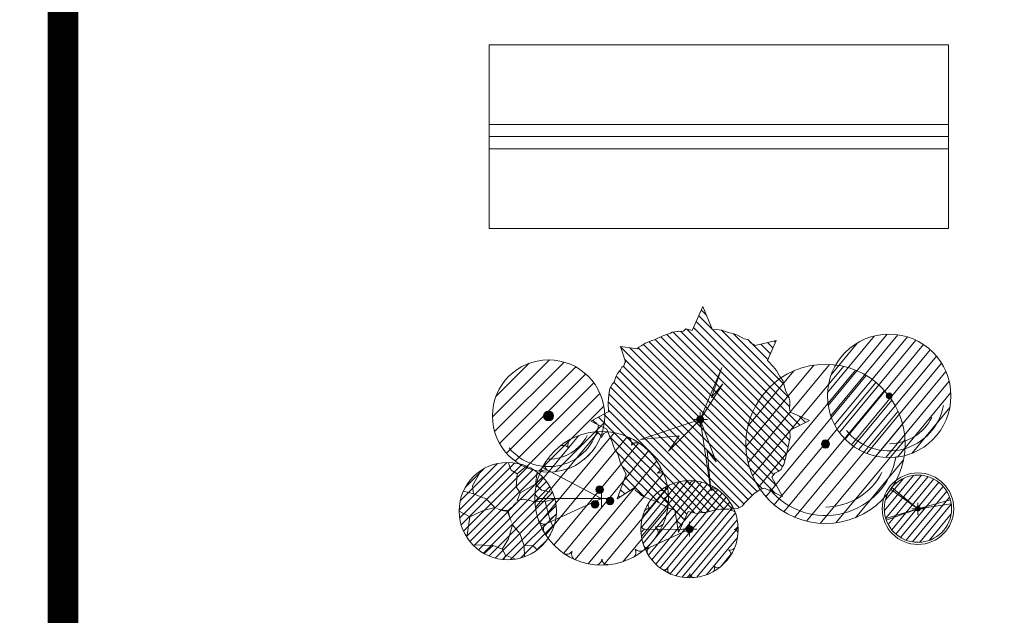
# Model space of a CAD drawing. Header units: millimetres. Extents: x 4385 to 11928, y 17253 to 36963.
# Tile 244 of 256: x 7767 to 7784, y 18764 to 18774. Entities that reach past the tile are written whole.
import ezdxf

# ---------------------------------------------------------------- set-up
doc = ezdxf.new("R2010")
doc.units = ezdxf.units.MM
doc.linetypes.add('ОЗЕЛ_Ботаническая_Р$0$CONTI', pattern=[0])
for name, color, linetype, lineweight, true_color in [('БЛАГО_Ботаническая_Р$0$ГП_рамка', 7, 'Continuous', 18, 0x000000), ('ОЗЕЛ_Ботаническая_Р$0$Верт_лоток', 7, 'Continuous', 9, 0x00005c), ('ОЗЕЛ_Ботаническая_Р$0$ГП_рамка', 7, 'Continuous', 15, 0x000000), ('ОЗЕЛ_Ботаническая_Р$0$ОЗЕЛ_растительность', 7, 'Continuous', 5, 0x000000), ('ОЗЕЛ_Ботаническая_Р$0$ОЗЕЛ_растительность_все блоки деревьев', 7, 'Continuous', 5, 0x000000), ('ОЗЕЛ_Ботаническая_Р$0$ОЗЕЛ_растительность_деревья', 7, 'Continuous', 5, 0x000000)]:
    doc.layers.add(name, color=color, linetype=linetype, lineweight=lineweight, true_color=true_color)
doc.layers.add('ОЗЕЛ_Ботаническая_Р$0$ОЗЕЛ_растительность_заливка', color=7, linetype='Continuous', lineweight=0, true_color=0x000000, transparency=0.2)
doc.linetypes.add('ОЗЕЛ_Ботаническая_Р$0$П(2018)-170801_Пятницкое_ВП (171214)$0$05-16(НИ) Вх.гр._ГП$0$2012-05-01__П_К2_2015.01.28$0$лоток3', pattern='A,7,-0.01,[130,ltypeshp.shx,S=1,R=0,X=0,Y=0],-0.01,[130,ltypeshp.shx,S=1.2,R=75.00000000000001,X=-1.3,Y=0.312],-0.005,[130,ltypeshp.shx,S=1.2,R=285,X=-1.3,Y=-0.312],-0.005', length=7.03)

# ---------------------------------------------------------------- blocks, each defined once
blk = doc.blocks.new('*U1064')
at = {"layer": 'БЛАГО_Ботаническая_Р$0$ГП_рамка', "color": 5, "const_width": 0.5}
blk.add_lwpolyline([(7682.474556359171, 18832.99454552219), (7768.20707449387, 18832.99454552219), (7768.20707449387, 18595.33815109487), (7682.474556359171, 18595.33815109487)], close=True, dxfattribs=at)
blk = doc.blocks.new('ОЗЕЛ_Ботаническая_Р$0$клен красный')
at = {"layer": 'ОЗЕЛ_Ботаническая_Р$0$ОЗЕЛ_растительность', "linetype": 'Continuous', "true_color": 0x3b6f39, "transparency": 33554636}
h = blk.add_hatch(dxfattribs=at)
h.set_pattern_fill('ANSI31', color=97, scale=0.07265171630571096, angle=5.333125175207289, style=0)
h.set_pattern_definition([(50.33312517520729, (-2613785.164004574, -577442.1754641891), (-0.177561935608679, 0.1472414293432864), [])])
edge = h.paths.add_edge_path()
edge.add_arc((0, -2.328306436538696e-10), 1.650000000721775, 0, 360)
at = {"layer": 'ОЗЕЛ_Ботаническая_Р$0$ОЗЕЛ_растительность_деревья', "transparency": 33554687}
h = blk.add_hatch(color=256, dxfattribs=at)
h.dxf.hatch_style = 1
edge = h.paths.add_edge_path()
edge.add_arc((0, 0), 0.07999999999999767, 0, 360)
for radius in [1.650000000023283, 0.07999999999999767]:
    blk.add_circle((0, 0), radius, dxfattribs=at)
at = {"layer": 'ОЗЕЛ_Ботаническая_Р$0$ОЗЕЛ_растительность_деревья', "color": 77, "lineweight": 0, "true_color": 0x5d762d}
for centre, radius, start, end in [((0, 0), 1.471846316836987, 219.0618506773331, 349.9851163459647), ((0, -7.566995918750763e-10), 1.277410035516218, 270.1916196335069, 333.274667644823)]:
    blk.add_arc(centre, radius, start, end, dxfattribs=at)
blk = doc.blocks.new('ОЗЕЛ_Ботаническая_Р$0$черемуха Колората')
at = {"layer": 'ОЗЕЛ_Ботаническая_Р$0$ОЗЕЛ_растительность'}
h = blk.add_hatch(color=253, dxfattribs=at)
h.dxf.hatch_style = 1
edge = h.paths.add_edge_path()
edge.add_arc((4.656612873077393e-10, 0), 0.06440817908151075, 0, 360)
at = {"layer": 'ОЗЕЛ_Ботаническая_Р$0$ОЗЕЛ_растительность_заливка', "linetype": 'Continuous', "true_color": 0x68a14f, "transparency": 33554636}
h = blk.add_hatch(dxfattribs=at)
h.set_pattern_fill('ANSI31', color=85, scale=0.05, angle=5.333125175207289, style=0)
h.set_pattern_definition([(50.33312517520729, (-2178237.908121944, -481309.865461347), (-0.1222007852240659, 0.1013337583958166), [])])
edge = h.paths.add_edge_path()
edge.add_arc((4.656612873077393e-10, 0), 0.8986003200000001, 0, 360)
at = {"layer": 'ОЗЕЛ_Ботаническая_Р$0$ОЗЕЛ_растительность'}
for p, q in [((4.656612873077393e-10, 0), (-0.6984883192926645, 0.5653305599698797)), ((4.656612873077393e-10, 0), (-0.7336665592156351, 0.5188627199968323)), ((4.656612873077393e-10, 0), (-0.8606841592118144, -0.2582764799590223)), ((4.656612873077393e-10, 0), (-0.8445791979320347, -0.3068774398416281)), ((-0.1599999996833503, 0), (0.1599999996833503, 0)), ((4.656612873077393e-10, 0), (0.8664614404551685, 0.2381721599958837)), ((4.656612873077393e-10, -0.1600000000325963), (4.656612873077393e-10, 0.1599999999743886)), ((4.656612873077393e-10, 0), (0.8892192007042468, 0.1295116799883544))]:
    blk.add_line(p, q, dxfattribs=at)
for radius in [0.9560275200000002, 0.8986003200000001, 0.06440817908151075]:
    blk.add_circle((4.656612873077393e-10, 0), radius, dxfattribs=at)
blk = doc.blocks.new('ОЗЕЛ_Ботаническая_Р$0$Клен')
at = {"layer": 'ОЗЕЛ_Ботаническая_Р$0$ОЗЕЛ_растительность'}
h = blk.add_hatch(color=253, dxfattribs=at)
h.dxf.hatch_style = 1
edge = h.paths.add_edge_path()
edge.add_arc((8.731149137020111e-11, 0), 0.0975657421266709, 0, 360)
at = {"layer": 'ОЗЕЛ_Ботаническая_Р$0$ОЗЕЛ_растительность_заливка', "linetype": 'Continuous', "true_color": 0x4c7b3d, "transparency": 33554687}
h = blk.add_hatch(dxfattribs=at)
h.set_pattern_fill('ANSI31', color=87, scale=0.05, angle=-90.00000000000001, style=0)
h.set_pattern_definition([(315, (0, 0), (0.1122532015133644, 0.1122532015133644), [])])
h.paths.add_polyline_path([(2.419863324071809, -0.2704864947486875), (2.919393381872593, -0.02666825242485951), (2.403482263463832, 0.194291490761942), (2.387106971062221, 0.3085839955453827), (2.395297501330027, 0.4076317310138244), (2.395297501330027, 0.4990657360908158), (2.370731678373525, 0.6057329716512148), (2.288837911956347, 0.7505034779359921), (2.206944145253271, 1.040032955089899), (2.125056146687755, 1.154325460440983), (2.03497184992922, 1.314329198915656), (1.944893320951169, 1.421002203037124), (1.7974868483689, 1.581000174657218), (2.026781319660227, 2.114353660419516), (1.469929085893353, 1.977214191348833), (1.363475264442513, 2.045778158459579), (1.273390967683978, 2.13721216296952), (1.175127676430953, 2.16007066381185), (0.9949706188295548, 2.259118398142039), (0.9048920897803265, 2.28960216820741), (0.7492950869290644, 2.327699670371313), (0.5773285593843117, 2.388649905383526), (0.4299278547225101, 2.403888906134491), (0.3234682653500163, 2.396269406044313), (0.06960797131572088, 3.02105689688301), (-0.2170086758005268, 2.381030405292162), (-0.3889752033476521, 2.426747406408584), (-0.4462973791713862, 2.358171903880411), (-0.5937038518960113, 2.350552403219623), (-0.6182696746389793, 2.350552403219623), (-0.7492950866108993, 2.335313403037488), (-0.7984325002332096, 2.312454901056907), (-0.8393793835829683, 2.28960216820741), (-0.9048863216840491, 2.274357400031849), (-0.9703990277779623, 2.243885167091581), (-1.019536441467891, 2.228640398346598), (-1.117805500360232, 2.182923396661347), (-1.224259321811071, 2.129592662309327), (-1.281587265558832, 2.114353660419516), (-1.355284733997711, 2.083875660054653), (-1.461738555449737, 2.045778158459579), (-1.576388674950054, 1.969588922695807), (-1.641901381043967, 1.9314971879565), (-1.682842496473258, 1.893399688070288), (-2.133240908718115, 1.954349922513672), (-1.994030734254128, 1.54290844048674), (-2.010406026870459, 1.512430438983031), (-2.026787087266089, 1.48956617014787), (-2.043162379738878, 1.436241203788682), (-2.092299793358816, 1.398137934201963), (-2.133240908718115, 1.329568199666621), (-2.206944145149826, 1.230514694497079), (-2.256081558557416, 1.139080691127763), (-2.297022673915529, 1.001935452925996), (-2.346154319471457, 0.9562184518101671), (-2.411667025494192, 0.826692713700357), (-2.436238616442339, 0.7276449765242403), (-2.452613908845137, 0.5752549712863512), (-2.460804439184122, 0.4457234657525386), (-2.452613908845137, 0.2095247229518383), (-2.460804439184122, 0.2019109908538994), (-2.91939338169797, -0.04190725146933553), (-2.493560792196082, -0.2552474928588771), (-2.4689949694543, -0.3238229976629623), (-2.452613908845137, -0.3771594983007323), (-2.395291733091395, -0.4990657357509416), (-2.35434484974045, -0.5981192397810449), (-2.313397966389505, -0.7124002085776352), (-2.280647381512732, -0.8038342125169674), (-2.198753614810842, -0.9181267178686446), (-2.133240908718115, -1.16194496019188), (-2.092299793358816, -1.23052046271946), (-1.985840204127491, -1.451474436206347), (-1.977655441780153, -1.459099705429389), (-2.215134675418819, -2.121973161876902), (-1.764736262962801, -1.824824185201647), (-1.723789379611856, -1.901019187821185), (-1.650091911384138, -1.946730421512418), (-1.568203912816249, -2.03053915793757), (-1.371665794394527, -2.121973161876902), (-1.150561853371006, -2.198173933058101), (-0.978589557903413, -2.289602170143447), (-0.8475641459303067, -2.365797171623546), (-0.732914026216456, -2.403888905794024), (-0.6755918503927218, -2.419127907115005), (-0.577322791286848, -3.021056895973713), (-0.3234682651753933, -2.457225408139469), (-0.1351149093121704, -2.50294240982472), (-0.0859832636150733, -2.51056191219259), (0.04504214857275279, -2.48769764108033), (0.1514959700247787, -2.48769764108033), (0.3725999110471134, -2.419127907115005), (0.5445722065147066, -2.396269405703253), (0.7656761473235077, -2.396269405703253), (0.9949706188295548, -2.373410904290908), (1.117805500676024, -2.312454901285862), (1.199693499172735, -2.213407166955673), (1.273390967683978, -2.144831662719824), (1.437172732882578, -1.977214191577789), (1.617335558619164, -1.862921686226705), (1.715598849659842, -1.832443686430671), (2.198753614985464, -2.053403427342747), (1.912136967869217, -1.542908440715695), (1.994024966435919, -1.436235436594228), (2.084109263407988, -1.390524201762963), (2.165997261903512, -1.337187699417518), (2.198753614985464, -1.253373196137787), (2.231509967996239, -1.200048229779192), (2.2642663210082, -1.070510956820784), (2.313403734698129, -0.9028877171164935), (2.34616008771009, -0.7276449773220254), (2.378916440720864, -0.5981192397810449), (2.403482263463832, -0.468587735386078), (2.395297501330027, -0.3238229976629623), (2.411672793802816, -0.278105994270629), (2.395297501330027, -0.3238229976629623), (2.403482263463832, -0.3009644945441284)])
at = {"layer": 'ОЗЕЛ_Ботаническая_Р$0$ОЗЕЛ_растительность'}
for p, q in [((0.5754185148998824, 1.391340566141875), (8.731149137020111e-11, 0)), ((0.3036691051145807, 0.591810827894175), (0.5754185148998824, 1.391340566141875)), ((8.731149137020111e-11, 0), (0.6047928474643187, 0.9539899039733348)), ((0.6047928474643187, 0.9539899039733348), (0.3036691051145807, 0.591810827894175)), ((-1.598572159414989, -0.5288982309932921), (8.731149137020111e-11, 0)), ((8.731149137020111e-11, 0), (-0.8494299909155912, -0.8432450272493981)), ((-0.1951314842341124, 0), (0.195131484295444, 0)), ((8.731149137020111e-11, 0.1951314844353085), (8.731149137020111e-11, -0.1951314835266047)), ((0.2816337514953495, -1.888782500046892), (8.731149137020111e-11, 0)), ((8.731149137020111e-11, 0), (0.4285284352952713, -1.130252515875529)), ((-0.5629888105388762, -0.4332290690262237), (-1.598572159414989, -0.5288982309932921)), ((-0.8494299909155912, -0.8432450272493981), (-0.5629888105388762, -0.4332290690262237)), ((0.1861533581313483, -0.8295753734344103), (0.2816337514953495, -1.888782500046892)), ((0.4285284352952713, -1.130252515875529), (0.1861533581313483, -0.8295753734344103))]:
    blk.add_line(p, q, dxfattribs=at)
blk.add_lwpolyline([(2.419863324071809, -0.2704864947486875), (2.919393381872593, -0.02666825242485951), (2.403482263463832, 0.194291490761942), (2.387106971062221, 0.3085839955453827), (2.395297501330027, 0.4076317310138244), (2.395297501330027, 0.4990657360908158), (2.370731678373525, 0.6057329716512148), (2.288837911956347, 0.7505034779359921), (2.206944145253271, 1.040032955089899), (2.125056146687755, 1.154325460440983), (2.03497184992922, 1.314329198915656), (1.944893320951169, 1.421002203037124), (1.7974868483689, 1.581000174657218), (2.026781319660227, 2.114353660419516), (1.469929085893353, 1.977214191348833), (1.363475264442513, 2.045778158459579), (1.273390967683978, 2.13721216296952), (1.175127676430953, 2.16007066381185), (0.9949706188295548, 2.259118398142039), (0.9048920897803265, 2.28960216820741), (0.7492950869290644, 2.327699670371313), (0.5773285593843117, 2.388649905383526), (0.4299278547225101, 2.403888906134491), (0.3234682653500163, 2.396269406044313), (0.06960797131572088, 3.02105689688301), (-0.2170086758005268, 2.381030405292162), (-0.3889752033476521, 2.426747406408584), (-0.4462973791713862, 2.358171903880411), (-0.5937038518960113, 2.350552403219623), (-0.6182696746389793, 2.350552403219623), (-0.7492950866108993, 2.335313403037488), (-0.7984325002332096, 2.312454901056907), (-0.8393793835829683, 2.28960216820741), (-0.9048863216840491, 2.274357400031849), (-0.9703990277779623, 2.243885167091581), (-1.019536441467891, 2.228640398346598), (-1.117805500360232, 2.182923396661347), (-1.224259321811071, 2.129592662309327), (-1.281587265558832, 2.114353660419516), (-1.355284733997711, 2.083875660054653), (-1.461738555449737, 2.045778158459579), (-1.576388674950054, 1.969588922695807), (-1.641901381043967, 1.9314971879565), (-1.682842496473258, 1.893399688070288), (-2.133240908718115, 1.954349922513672), (-1.994030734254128, 1.54290844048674), (-2.010406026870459, 1.512430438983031), (-2.026787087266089, 1.48956617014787), (-2.043162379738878, 1.436241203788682), (-2.092299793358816, 1.398137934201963), (-2.133240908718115, 1.329568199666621), (-2.206944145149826, 1.230514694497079), (-2.256081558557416, 1.139080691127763), (-2.297022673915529, 1.001935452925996), (-2.346154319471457, 0.9562184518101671), (-2.411667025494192, 0.826692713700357), (-2.436238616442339, 0.7276449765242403), (-2.452613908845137, 0.5752549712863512), (-2.460804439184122, 0.4457234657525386), (-2.452613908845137, 0.2095247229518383), (-2.460804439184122, 0.2019109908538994), (-2.91939338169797, -0.04190725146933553), (-2.493560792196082, -0.2552474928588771), (-2.4689949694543, -0.3238229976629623), (-2.452613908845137, -0.3771594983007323), (-2.395291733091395, -0.4990657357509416), (-2.35434484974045, -0.5981192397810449), (-2.313397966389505, -0.7124002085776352), (-2.280647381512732, -0.8038342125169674), (-2.198753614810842, -0.9181267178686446), (-2.133240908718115, -1.16194496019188), (-2.092299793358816, -1.23052046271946), (-1.985840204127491, -1.451474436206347), (-1.977655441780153, -1.459099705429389), (-2.215134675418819, -2.121973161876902), (-1.764736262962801, -1.824824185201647), (-1.723789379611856, -1.901019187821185), (-1.650091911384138, -1.946730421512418), (-1.568203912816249, -2.03053915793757), (-1.371665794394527, -2.121973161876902), (-1.150561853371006, -2.198173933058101), (-0.978589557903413, -2.289602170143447), (-0.8475641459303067, -2.365797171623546), (-0.732914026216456, -2.403888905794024), (-0.6755918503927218, -2.419127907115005), (-0.577322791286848, -3.021056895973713), (-0.3234682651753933, -2.457225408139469), (-0.1351149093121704, -2.50294240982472), (-0.0859832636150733, -2.51056191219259), (0.04504214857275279, -2.48769764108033), (0.1514959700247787, -2.48769764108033), (0.3725999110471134, -2.419127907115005), (0.5445722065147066, -2.396269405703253), (0.7656761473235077, -2.396269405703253), (0.9949706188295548, -2.373410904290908), (1.117805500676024, -2.312454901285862), (1.199693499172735, -2.213407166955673), (1.273390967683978, -2.144831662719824), (1.437172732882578, -1.977214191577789), (1.617335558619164, -1.862921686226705), (1.715598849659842, -1.832443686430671), (2.198753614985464, -2.053403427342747), (1.912136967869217, -1.542908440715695), (1.994024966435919, -1.436235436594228), (2.084109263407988, -1.390524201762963), (2.165997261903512, -1.337187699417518), (2.198753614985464, -1.253373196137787), (2.231509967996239, -1.200048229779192), (2.2642663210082, -1.070510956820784), (2.313403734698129, -0.9028877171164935), (2.34616008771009, -0.7276449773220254), (2.378916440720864, -0.5981192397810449), (2.403482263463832, -0.468587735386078), (2.395297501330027, -0.3238229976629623), (2.411672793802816, -0.278105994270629), (2.395297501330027, -0.3238229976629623), (2.403482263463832, -0.3009644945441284)], close=True, dxfattribs=at)
blk.add_circle((8.731149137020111e-11, 0), 0.0975657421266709, dxfattribs=at)
blk = doc.blocks.new('ОЗЕЛ_Ботаническая_Р$0$Боярышник Пауль Скарлет')
at = {"layer": 'ОЗЕЛ_Ботаническая_Р$0$ОЗЕЛ_растительность', "linetype": 'Continuous', "true_color": 0x5d762d, "transparency": 33554636}
h = blk.add_hatch(dxfattribs=at)
h.set_pattern_fill('ANSI31', color=77, scale=0.0605430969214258, angle=5.333125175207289, style=0)
h.set_pattern_definition([(50.33312517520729, (-2178154.303337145, -481201.8128868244), (-0.1479682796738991, 0.1227011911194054), [])])
edge = h.paths.add_edge_path()
edge.add_arc((0, 0), 1.299999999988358, 0, 360)
at = {"layer": 'ОЗЕЛ_Ботаническая_Р$0$ОЗЕЛ_растительность_деревья', "transparency": 33554687}
h = blk.add_hatch(color=256, dxfattribs=at)
h.dxf.hatch_style = 1
edge = h.paths.add_edge_path()
edge.add_arc((0, 0), 0.06666666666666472, 0, 360)
for radius in [1.299999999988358, 0.06666666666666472]:
    blk.add_circle((0, 0), radius, dxfattribs=at)
at = {"layer": 'ОЗЕЛ_Ботаническая_Р$0$ОЗЕЛ_растительность_деревья', "color": 77, "lineweight": 0, "true_color": 0x5d762d}
for centre, radius, start, end in [((0, 0), 1.169478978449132, 219.0618506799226, 349.9851163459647), ((0, -6.402842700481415e-10), 1.030244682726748, 270.1916196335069, 333.274667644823)]:
    blk.add_arc(centre, radius, start, end, dxfattribs=at)
blk = doc.blocks.new('ОЗЕЛ_Ботаническая_Р$0$яблоня роялти')
at = {"layer": 'ОЗЕЛ_Ботаническая_Р$0$ОЗЕЛ_растительность_заливка', "true_color": 0x77983a, "transparency": 33554687}
h = blk.add_hatch(dxfattribs=at)
h.set_pattern_fill('ANSI31', color=75, scale=0.05, style=0)
h.set_pattern_definition([(45, (0, 0), (-0.1122532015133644, 0.1122532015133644), [])])
edge = h.paths.add_edge_path()
edge.add_arc((2.022347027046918e-17, -2.396263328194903e-10), 1.299999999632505, 0, 360)
at = {"layer": 'ОЗЕЛ_Ботаническая_Р$0$ОЗЕЛ_растительность'}
for p, q in [((0.2507432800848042, 0.9969831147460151), (0.2194375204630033, 0.6490182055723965)), ((0.2194375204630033, 0.6490182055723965), (0.3264837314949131, 0.4896132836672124)), ((0.737529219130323, 0.7161690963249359), (0.3264837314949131, 0.4896132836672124)), ((-0.9173583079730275, 0.4640056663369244), (-0.5822678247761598, 0.3299462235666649)), ((-0.5822678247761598, 0.3299462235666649), (-0.3505434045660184, 0.09577702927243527)), ((0.3264837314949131, 0.4896132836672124), (0.2481684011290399, 0.2850728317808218)), ((0.4188128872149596, 0.3203983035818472), (0.2481684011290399, 0.2850728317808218)), ((0.6511269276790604, 0.2682426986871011), (0.4188128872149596, 0.3203983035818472)), ((0.9968374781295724, 0.2513216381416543), (0.6511269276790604, 0.2682426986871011)), ((-1.016405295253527, -0.1541680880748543), (-0.6754804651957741, 0.008466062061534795)), ((-0.6754804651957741, 0.008466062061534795), (-0.3505434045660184, 0.09577702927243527)), ((0.3175186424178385, -0.5984110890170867), (0.1249619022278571, -0.3713002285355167)), ((-0.1508258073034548, -1.01690663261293), (0.01641852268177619, -0.7458352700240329)), ((0.4410043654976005, -0.9286348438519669), (0.3175186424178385, -0.5984110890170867))]:
    blk.add_line(p, q, dxfattribs=at)
for points in [[(-0.9386558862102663, 0.6703204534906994), (-0.7130289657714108, 1.087009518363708)], [(0.2507432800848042, 0.9969831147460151), (0.08928383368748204, 1.092905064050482), (0.006306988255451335, 1.299984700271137)], [(0.2507432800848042, 0.9969831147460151), (0.5011095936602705, 1.199537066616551)], [(0.737529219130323, 0.7161690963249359), (0.7832178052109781, 1.037578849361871)], [(-0.9173583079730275, 0.4640056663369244), (-1.187079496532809, 0.5299455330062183)], [(-0.9173583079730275, 0.4640056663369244), (-0.9386558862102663, 0.6703204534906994)], [(0.737529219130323, 0.7161690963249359), (0.903531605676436, 0.5572165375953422), (1.203350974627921, 0.4918805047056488)], [(0.9968374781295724, 0.2513216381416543), (1.257245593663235, 0.3306561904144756)], [(-1.016405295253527, -0.1541680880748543), (-1.299999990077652, 0.000157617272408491)], [(0.9968374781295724, 0.2513216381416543), (1.119756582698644, -0.222409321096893), (1.220554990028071, -0.4474880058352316)], [(-1.016405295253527, -0.1541680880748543), (-1.091777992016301, -0.7057058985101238)], [(1.119756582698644, -0.222409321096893), (1.297527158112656, -0.08014532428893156)], [(0.01641852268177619, -0.7458352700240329), (0.1249619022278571, -0.3713002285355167)], [(-0.3946253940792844, -0.9221526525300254), (-0.9386704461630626, -0.8993874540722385)], [(-0.1508258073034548, -1.01690663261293), (-0.3946253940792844, -0.9221526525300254), (-0.6288823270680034, -1.137764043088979)], [(-0.1508258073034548, -1.01690663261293), (-0.06340606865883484, -1.176320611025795), (-0.1034988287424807, -1.295873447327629)], [(0.4410043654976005, -0.9286348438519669), (0.6700082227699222, -0.9162417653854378), (0.7851045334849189, -1.036151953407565)], [(0.4410043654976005, -0.9286348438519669), (0.4416302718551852, -1.222686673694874)], [(-0.06340606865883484, -1.176320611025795), (0.2068770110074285, -1.283433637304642)]]:
    blk.add_lwpolyline(points, dxfattribs=at)
for points in [[(0.2481684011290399, 0.2850728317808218, 0, 0.02818386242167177, 0), (0.1280979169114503, 0.1187105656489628, 0.02818386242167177, 0.04509417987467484, 0), (2.022347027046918e-17, -2.527933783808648e-18, 0, 0, 0)], [(-0.3505434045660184, 0.09577702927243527, 0, 0.02818386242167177, 0), (-0.1731553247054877, 0.02277078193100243, 0.02818386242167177, 0.04509417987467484, 0), (2.022347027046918e-17, -2.527933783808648e-18, 0.04509417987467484, 0.04509417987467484, 0)], [(0.1249619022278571, -0.3713002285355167, 0, 0.02818386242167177, 0), (0.05103778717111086, -0.1670222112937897, 0.02818386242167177, 0.04509417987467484, 0), (2.022347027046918e-17, -2.527933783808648e-18, 0, 0, 0)]]:
    blk.add_lwpolyline(points, format="xyseb", dxfattribs=at)
blk.add_circle((2.022347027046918e-17, -2.527933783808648e-18), 1.299999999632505, dxfattribs=at)
blk = doc.blocks.new('ОЗЕЛ_Ботаническая_Р$0$Липа мелколист')
at = {"layer": 'ОЗЕЛ_Ботаническая_Р$0$ОЗЕЛ_растительность', "linetype": 'Continuous', "true_color": 0x579451, "transparency": 33554636}
h = blk.add_hatch(dxfattribs=at)
h.set_pattern_fill('ANSI31', color=85, scale=0.1, style=0)
h.set_pattern_definition([(45, (-2178154.477448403, -481175.425248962), (-0.2245064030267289, 0.2245064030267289), [])])
edge = h.paths.add_edge_path()
edge.add_arc((0, 0), 1.5, 0, 360)
at = {"layer": 'ОЗЕЛ_Ботаническая_Р$0$ОЗЕЛ_растительность_деревья', "transparency": 33554687}
h = blk.add_hatch(color=256, dxfattribs=at)
h.dxf.hatch_style = 1
edge = h.paths.add_edge_path()
edge.add_arc((0, 0), 0.133333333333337, 0, 360)
for radius in [1.5, 0.133333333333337]:
    blk.add_circle((0, 0), radius, dxfattribs=at)
at = {"layer": 'ОЗЕЛ_Ботаническая_Р$0$ОЗЕЛ_растительность_деревья', "color": 85, "linetype": 'Continuous', "true_color": 0x579451, "transparency": 33554636}
for centre, radius, start, end in [((0, 0), 1.35391615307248, 219.0618506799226, 349.9851163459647), ((-4.656612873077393e-10, -1.280568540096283e-09), 1.154972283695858, 270.1916196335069, 333.274667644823)]:
    blk.add_arc(centre, radius, start, end, dxfattribs=at)
blk = doc.blocks.new('ОЗЕЛ_Ботаническая_Р$0$пурпуреа')
at = {"layer": 'ОЗЕЛ_Ботаническая_Р$0$ОЗЕЛ_растительность'}
h = blk.add_hatch(color=253, dxfattribs=at)
h.dxf.hatch_style = 1
edge = h.paths.add_edge_path()
edge.add_arc((-1.655778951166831e-11, 0), 0.09644424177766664, 0, 360)
at = {"layer": 'ОЗЕЛ_Ботаническая_Р$0$ОЗЕЛ_растительность_заливка', "linetype": 'Continuous', "true_color": 0x6e212b, "transparency": 33554636}
h = blk.add_hatch(dxfattribs=at)
h.set_pattern_fill('ANSI31', color=249, scale=0.04822212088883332, angle=5.333125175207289, style=0)
h.set_pattern_definition([(50.33312517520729, (-1.655778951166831e-11, 0), (-0.1178556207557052, 0.09773057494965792), [])])
edge = h.paths.add_edge_path()
edge.add_arc((-1.655778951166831e-11, 0), 1.300000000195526, 0, 360)
at = {"layer": 'ОЗЕЛ_Ботаническая_Р$0$ОЗЕЛ_растительность'}
for p, q in [((-1.655778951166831e-11, 0), (-1.196532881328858, -0.003929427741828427)), ((-1.655778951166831e-11, 0), (-1.182699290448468, -0.5396502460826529)), ((-0.1928884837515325, 0), (0.1928884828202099, 0)), ((-1.655778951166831e-11, -0.1928884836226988), (-1.655778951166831e-11, 0.1928884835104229))]:
    blk.add_line(p, q, dxfattribs=at)
for radius in [1.300000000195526, 0.09644424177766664]:
    blk.add_circle((-1.655778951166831e-11, 0), radius, dxfattribs=at)
for centre, radius, start, end in [((-0.5009356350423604, 1.04335811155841), 0.1543726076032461, 136.3207527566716, 197.6238546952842), ((-0.1393267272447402, 1.144906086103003), 0.1453653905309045, 17.05176594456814, 93.82987401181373), ((0.1301736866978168, 1.162084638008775), 0.1308194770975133, 91.97839097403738, 168.3012701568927), ((0.4464184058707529, 1.074207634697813), 0.1388059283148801, 343.7569575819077, 52.07136943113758), ((0.6803039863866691, 0.9608192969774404), 0.1224762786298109, 70.45789102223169, 141.9643549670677), ((-0.7428831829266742, 0.90729418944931), 0.1264239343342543, 42.58241955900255, 120.0018752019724), ((-1.09449275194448, 0.427068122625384), 0.1263353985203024, 71.01913918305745, 154.6641220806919), ((-0.9845833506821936, 0.6500976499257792), 0.1220440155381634, 145.2437284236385, 236.7851857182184), ((1.040454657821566, 0.5886381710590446), 0.1015896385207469, 292.5443141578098, 27.62637834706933), ((1.125045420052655, 0.3694313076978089), 0.1283691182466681, 46.41409717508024, 108.9390529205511), ((-1.178565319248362, 0.1143544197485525), 0.1148335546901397, 174.7211464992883, 267.1649461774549), ((1.177276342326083, 0.1167605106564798), 0.1216482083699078, 275.3518953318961, 346.9239497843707), ((-1.164404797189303, -0.1363816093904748), 0.1362956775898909, 99.08931267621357, 169.7658689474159), ((1.183239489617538, -0.120575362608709), 0.1147997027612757, 14.49864773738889, 85.32054888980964), ((-1.119415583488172, -0.3777953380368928), 0.1251375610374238, 205.9039016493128, 289.4098546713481), ((-1.008131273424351, -0.6026424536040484), 0.1265072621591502, 123.1269032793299, 201.834061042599), ((1.090735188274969, -0.4254484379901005), 0.1307569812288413, 252.3148157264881, 323.7927246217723), ((0.9727690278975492, -0.6577195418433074), 0.1268301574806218, 340.1157238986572, 52.00820118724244), ((-0.6774578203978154, -0.9783780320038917), 0.1117061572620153, 239.0208580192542, 330.3431094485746), ((-0.4527487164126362, -1.084006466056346), 0.1314314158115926, 159.7479257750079, 229.3759740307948), ((0.5212962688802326, -1.04617302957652), 0.1451492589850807, 324.6900344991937, 22.21446995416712), ((0.7473073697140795, -0.902229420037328), 0.1274186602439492, 223.4486058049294, 301.7718475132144), ((-0.1077246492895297, -1.181541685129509), 0.1125706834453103, 277.5381197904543, 356.7903437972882), ((0.1119483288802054, -1.186650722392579), 0.1041962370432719, 178.5780185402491, 275.0712931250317)]:
    blk.add_arc(centre, radius, start, end, dxfattribs=at)
blk = doc.blocks.new('ОЗЕЛ_Ботаническая_Р$0$Береза Повислая')
at = {"layer": 'ОЗЕЛ_Ботаническая_Р$0$ОЗЕЛ_растительность_деревья'}
h = blk.add_hatch(color=256, dxfattribs=at)
h.dxf.hatch_style = 1
edge = h.paths.add_edge_path()
edge.add_arc((-0.03128069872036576, 0.1426078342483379), 0.06173412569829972, 0, 360)
h = blk.add_hatch(color=256, dxfattribs=at)
h.dxf.hatch_style = 1
edge = h.paths.add_edge_path()
edge.add_arc((0.1391423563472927, -0.04421403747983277), 0.06173412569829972, 0, 360)
h = blk.add_hatch(color=256, dxfattribs=at)
h.dxf.hatch_style = 1
edge = h.paths.add_edge_path()
edge.add_arc((-0.1078616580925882, -0.09839379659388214), 0.06173412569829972, 0, 360)
at = {"layer": 'ОЗЕЛ_Ботаническая_Р$0$ОЗЕЛ_растительность_заливка', "lineweight": 5, "true_color": 0x4e6426}
h = blk.add_hatch(dxfattribs=at)
h.set_pattern_fill('ANSI31', color=59, scale=0.06549000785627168, angle=5.333125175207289, style=0)
h.set_pattern_definition([(50.33312517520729, (-1585030.32071109, -350260.6746817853), (-0.1600586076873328, 0.1327269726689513), [])])
edge = h.paths.add_edge_path()
edge.add_arc((-2.328306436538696e-10, -5.238689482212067e-10), 1.089825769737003, 0, 360)
at = {"layer": 'ОЗЕЛ_Ботаническая_Р$0$ОЗЕЛ_растительность'}
for p, q in [((-2.328306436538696e-10, -5.238689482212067e-10), (-0.9667406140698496, 0.5031230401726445)), ((-2.328306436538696e-10, -0.1455333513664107), (-2.328306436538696e-10, 0.1455333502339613)), ((-2.328306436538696e-10, -5.238689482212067e-10), (-1.00308643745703, -0.003294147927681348)), ((-2.328306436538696e-10, -5.238689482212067e-10), (-0.9914893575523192, -0.452403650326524)), ((-0.145533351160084, -5.238689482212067e-10), (0.1455333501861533, -5.238689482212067e-10))]:
    blk.add_line(p, q, dxfattribs=at)
blk.add_circle((-2.328306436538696e-10, -5.238689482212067e-10), 1.089825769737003, dxfattribs=at)
for centre, radius, start, end in [((-0.116801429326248, 0.9598062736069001), 0.1218638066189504, 17.05176594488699, 93.82987399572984), ((0.1091281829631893, 0.9742075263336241), 0.1096695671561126, 91.9783909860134, 168.3012701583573), ((0.3742448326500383, 0.9005378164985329), 0.1163648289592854, 343.7569575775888, 52.07136943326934), ((-0.622779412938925, 0.7606096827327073), 0.1059846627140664, 42.58241951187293, 120.0018752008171), ((-0.419948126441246, 0.874675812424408), 0.1294148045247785, 136.3207527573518, 197.623854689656), ((0.5703175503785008, 0.8054812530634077), 0.1026752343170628, 70.45789102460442, 141.9643549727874), ((-0.8254033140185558, 0.5449947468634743), 0.1023128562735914, 145.24372846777, 236.7851857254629), ((0.872241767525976, 0.4934715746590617), 0.08516538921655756, 292.5443141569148, 27.62637834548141), ((-0.9175433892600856, 0.3580229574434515), 0.1059104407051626, 71.01913919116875, 154.6641220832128), ((0.9431565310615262, 0.309704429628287), 0.1076153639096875, 46.41409716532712, 108.9390529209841), ((-0.9880237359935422, 0.09586645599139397), 0.0962681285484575, 174.7211465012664, 267.164946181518), ((0.9869431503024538, 0.09788354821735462), 0.1019810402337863, 275.3518953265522, 346.9239497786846), ((-0.97615258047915, -0.1143324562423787), 0.1142604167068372, 99.08931267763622, 169.7658689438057), ((0.9919422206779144, -0.1010816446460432), 0.09623974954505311, 14.49864773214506, 85.32054889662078), ((-0.9384368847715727, -0.3167162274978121), 0.1049062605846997, 205.9039016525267, 289.4098546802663), ((-0.845144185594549, -0.50521175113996), 0.1060545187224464, 123.1269032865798, 201.8340610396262), ((0.8154990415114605, -0.5513843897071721), 0.1063252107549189, 340.1157238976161, 52.00820119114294), ((0.9143933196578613, -0.3566651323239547), 0.1096171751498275, 252.3148157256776, 323.7927246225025), ((-0.5679315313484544, -0.8202012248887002), 0.09364634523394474, 239.0208580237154, 330.3431094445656), ((-0.3795517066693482, -0.908752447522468), 0.1101825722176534, 159.7479257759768, 229.375974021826), ((0.4370170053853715, -0.8770356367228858), 0.1216826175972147, 324.6900345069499, 22.21446995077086), ((0.6264883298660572, -0.7563637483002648), 0.1068185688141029, 223.4486058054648, 301.7718475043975), ((-0.09030853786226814, -0.9905189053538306), 0.0943711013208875, 277.5381197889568, 356.7903437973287), ((0.09384936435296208, -0.9948019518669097), 0.08735057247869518, 178.5780185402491, 275.0712931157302)]:
    blk.add_arc(centre, radius, start, end, dxfattribs=at)
at = {"layer": 'ОЗЕЛ_Ботаническая_Р$0$ОЗЕЛ_растительность_деревья'}
for centre in [(-0.03128069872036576, 0.1426078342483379), (0.1391423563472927, -0.04421403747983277), (-0.1078616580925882, -0.09839379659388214)]:
    blk.add_circle(centre, 0.06173412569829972, dxfattribs=at)
blk = doc.blocks.new('ОЗЕЛ_Ботаническая_Р')
at = {"layer": 'ОЗЕЛ_Ботаническая_Р$0$Верт_лоток'}
for p, q in [((7775.159714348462, 18772.05154190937), (7782.659714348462, 18772.05154190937)), ((7775.159714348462, 18771.65154190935), (7782.659714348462, 18771.65154190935))]:
    blk.add_line(p, q, dxfattribs=at)
at = {"layer": 'ОЗЕЛ_Ботаническая_Р$0$Верт_лоток', "linetype": 'ОЗЕЛ_Ботаническая_Р$0$П(2018)-170801_Пятницкое_ВП (171214)$0$05-16(НИ) Вх.гр._ГП$0$2012-05-01__П_К2_2015.01.28$0$лоток3', "ltscale": 0.15}
blk.add_line((7775.159714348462, 18771.85154190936), (7782.659714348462, 18771.85154190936), dxfattribs=at)
at = {"layer": 'ОЗЕЛ_Ботаническая_Р$0$ГП_рамка', "color": 5, "const_width": 0.5}
blk.add_lwpolyline([(7768.20707449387, 18832.99454552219), (7849.06721648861, 18832.99454552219), (7849.06721648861, 18507.27532843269), (7768.20707449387, 18507.27532843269)], close=True, dxfattribs=at)
at = {"layer": 'ОЗЕЛ_Ботаническая_Р$0$ГП_рамка'}
blk.add_lwpolyline([(7775.159714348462, 18773.35154190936), (7782.659714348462, 18773.35154190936), (7782.659714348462, 18770.35154190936), (7775.159714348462, 18770.35154190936)], close=True, dxfattribs=at)
at = {"layer": 'ОЗЕЛ_Ботаническая_Р$0$ОЗЕЛ_растительность_все блоки деревьев', "linetype": 'ОЗЕЛ_Ботаническая_Р$0$CONTI'}
blk.add_blockref('ОЗЕЛ_Ботаническая_Р$0$Береза Повислая', (7776.997156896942, 18765.94408787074), dxfattribs=at)
at = {"layer": 'ОЗЕЛ_Ботаническая_Р$0$ОЗЕЛ_растительность_деревья', "xscale": 0.6110109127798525, "yscale": 0.6110109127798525, "zscale": 0.6110109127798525}
for name, p in [('ОЗЕЛ_Ботаническая_Р$0$Клен', (7778.606891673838, 18767.23070972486)), ('ОЗЕЛ_Ботаническая_Р$0$клен красный', (7781.690932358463, 18767.61738877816)), ('ОЗЕЛ_Ботаническая_Р$0$Липа мелколист', (7776.131567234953, 18767.28870363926)), ('ОЗЕЛ_Ботаническая_Р$0$яблоня роялти', (7775.466102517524, 18765.73637735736)), ('ОЗЕЛ_Ботаническая_Р$0$черемуха Колората', (7782.160307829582, 18765.77504223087))]:
    blk.add_blockref(name, p, dxfattribs=at)
at = {"layer": 'ОЗЕЛ_Ботаническая_Р$0$ОЗЕЛ_растительность_деревья'}
blk.add_blockref('ОЗЕЛ_Ботаническая_Р$0$Боярышник Пауль Скарлет', (7780.651205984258, 18766.83187729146), dxfattribs=at)
at = {"layer": 'ОЗЕЛ_Ботаническая_Р$0$ОЗЕЛ_растительность_деревья', "transparency": 33554687, "xscale": 0.6110109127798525, "yscale": 0.6110109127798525, "zscale": 0.6110109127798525}
blk.add_blockref('ОЗЕЛ_Ботаническая_Р$0$пурпуреа', (7778.432703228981, 18765.43994666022), dxfattribs=at)

msp = doc.modelspace()

# ---------------------------------------------------------------- block references
msp.add_blockref('*U1064', (0, 0))

# ---------------------------------------------------------------- next in the draw order: block references
msp.add_blockref('ОЗЕЛ_Ботаническая_Р', (0, 0))

doc.saveas('drawing.dxf')
